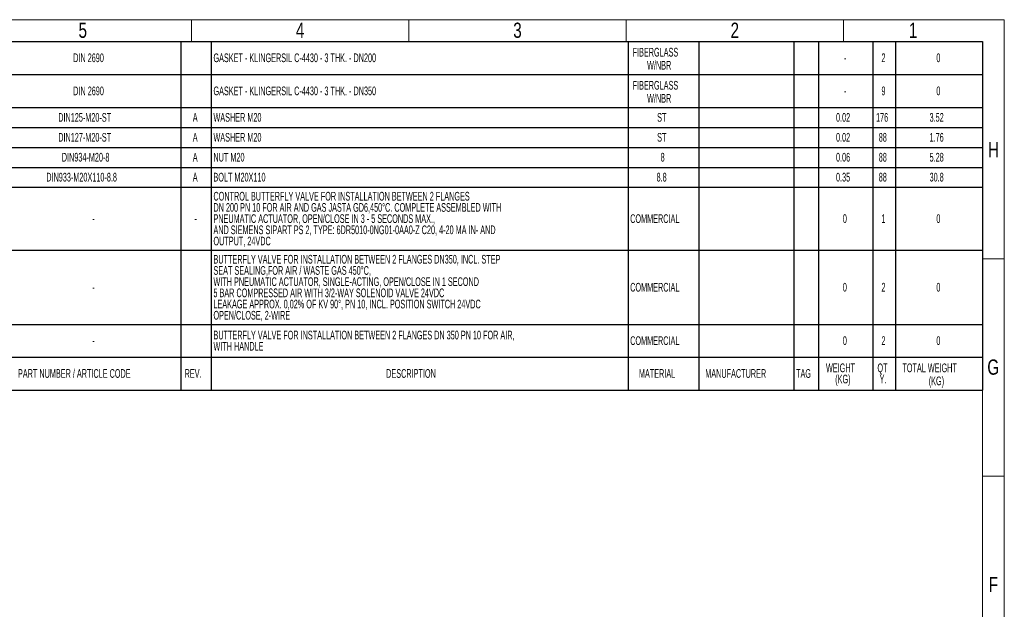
# Model space of a CAD drawing. Header units: millimetres. Extents: x 195 to 7681, y 65 to 5395.
# Tile 80 of 80: x 4712 to 7657, y 3632 to 5395. Entities that reach past the tile are written whole.
import ezdxf

# ---------------------------------------------------------------- set-up
doc = ezdxf.new("R2010")
doc.units = ezdxf.units.MM
doc.layers.add('COTAS', color=1, linetype='Continuous')
doc.styles.add('SLDTEXTSTYLE3', font='TXT', dxfattribs={"width": 0.75})
doc.styles.add('SLDTEXTSTYLE4', font='TXT', dxfattribs={"width": 0.605})

# ---------------------------------------------------------------- blocks, each defined once
blk = doc.blocks.new('SW_TABLEANNOTATION_0')
at = {"layer": 'COTAS', "color": 0, "ltscale": 13}
for p, q in [((91, 944), (611, 944)), ((611, 944), (611, 845.1)), ((611, 944), (702, 944)), ((702, 944), (702, 845.1)), ((702, 944), (1948.3, 944)), ((1948.3, 944), (1948.3, 845.1)), ((1948.3, 944), (2159.8, 944)), ((2159.8, 944), (2159.8, 845.1)), ((2159.8, 944), (2444.4, 944)), ((2444.4, 944), (2444.4, 845.1)), ((2444.4, 944), (2517.6, 944)), ((2517.6, 944), (2517.6, 845.1)), ((2517.6, 944), (2680.3, 944)), ((2680.3, 944), (2680.3, 845.1)), ((2680.3, 944), (2748.7, 944)), ((2748.7, 944), (2748.7, 845.1)), ((2748.7, 944), (3008.7, 944)), ((3008.7, 944), (3008.7, 845.1)), ((91, 845.1), (611, 845.1)), ((611, 845.1), (611, 746.2)), ((611, 845.1), (702, 845.1)), ((702, 845.1), (702, 746.2)), ((702, 845.1), (1948.3, 845.1)), ((1948.3, 845.1), (1948.3, 746.2)), ((1948.3, 845.1), (2159.8, 845.1)), ((2159.8, 845.1), (2159.8, 746.2)), ((2159.8, 845.1), (2444.4, 845.1)), ((2444.4, 845.1), (2444.4, 746.2)), ((2444.4, 845.1), (2517.6, 845.1)), ((2517.6, 845.1), (2517.6, 746.2)), ((2517.6, 845.1), (2680.3, 845.1)), ((2680.3, 845.1), (2680.3, 746.2)), ((2680.3, 845.1), (2748.7, 845.1)), ((2748.7, 845.1), (2748.7, 746.2)), ((2748.7, 845.1), (3008.7, 845.1)), ((3008.7, 845.1), (3008.7, 746.2)), ((91, 746.2), (611, 746.2)), ((611, 746.2), (611, 686.6)), ((611, 746.2), (702, 746.2)), ((702, 746.2), (702, 686.6)), ((702, 746.2), (1948.3, 746.2)), ((1948.3, 746.2), (1948.3, 686.6)), ((1948.3, 746.2), (2159.8, 746.2)), ((2159.8, 746.2), (2159.8, 686.6)), ((2159.8, 746.2), (2444.4, 746.2)), ((2444.4, 746.2), (2444.4, 686.6)), ((2444.4, 746.2), (2517.6, 746.2)), ((2517.6, 746.2), (2517.6, 686.6)), ((2517.6, 746.2), (2680.3, 746.2)), ((2680.3, 746.2), (2680.3, 686.6)), ((2680.3, 746.2), (2748.7, 746.2)), ((2748.7, 746.2), (2748.7, 686.6)), ((2748.7, 746.2), (3008.7, 746.2)), ((3008.7, 746.2), (3008.7, 686.6)), ((91, 686.6), (611, 686.6)), ((611, 686.6), (611, 627)), ((611, 686.6), (702, 686.6)), ((702, 686.6), (702, 627)), ((702, 686.6), (1948.3, 686.6)), ((1948.3, 686.6), (1948.3, 627)), ((1948.3, 686.6), (2159.8, 686.6)), ((2159.8, 686.6), (2159.8, 627)), ((2159.8, 686.6), (2444.4, 686.6)), ((2444.4, 686.6), (2444.4, 627)), ((2444.4, 686.6), (2517.6, 686.6)), ((2517.6, 686.6), (2517.6, 627)), ((2517.6, 686.6), (2680.3, 686.6)), ((2680.3, 686.6), (2680.3, 627)), ((2680.3, 686.6), (2748.7, 686.6)), ((2748.7, 686.6), (2748.7, 627)), ((2748.7, 686.6), (3008.7, 686.6)), ((3008.7, 686.6), (3008.7, 627)), ((91, 627), (611, 627)), ((611, 627), (611, 567.4)), ((611, 627), (702, 627)), ((702, 627), (702, 567.4)), ((702, 627), (1948.3, 627)), ((1948.3, 627), (1948.3, 567.4)), ((1948.3, 627), (2159.8, 627)), ((2159.8, 627), (2159.8, 567.4)), ((2159.8, 627), (2444.4, 627)), ((2444.4, 627), (2444.4, 567.4)), ((2444.4, 627), (2517.6, 627)), ((2517.6, 627), (2517.6, 567.4)), ((2517.6, 627), (2680.3, 627)), ((2680.3, 627), (2680.3, 567.4)), ((2680.3, 627), (2748.7, 627)), ((2748.7, 627), (2748.7, 567.4)), ((2748.7, 627), (3008.7, 627)), ((3008.7, 627), (3008.7, 567.4)), ((91, 567.4), (611, 567.4)), ((611, 567.4), (611, 507.8)), ((611, 567.4), (702, 567.4)), ((702, 567.4), (702, 507.8)), ((702, 567.4), (1948.3, 567.4)), ((1948.3, 567.4), (1948.3, 507.8)), ((1948.3, 567.4), (2159.8, 567.4)), ((2159.8, 567.4), (2159.8, 507.8)), ((2159.8, 567.4), (2444.4, 567.4)), ((2444.4, 567.4), (2444.4, 507.8)), ((2444.4, 567.4), (2517.6, 567.4)), ((2517.6, 567.4), (2517.6, 507.8)), ((2517.6, 567.4), (2680.3, 567.4)), ((2680.3, 567.4), (2680.3, 507.8)), ((2680.3, 567.4), (2748.7, 567.4)), ((2748.7, 567.4), (2748.7, 507.8)), ((2748.7, 567.4), (3008.7, 567.4)), ((3008.7, 567.4), (3008.7, 507.8)), ((91, 507.8), (611, 507.8)), ((611, 507.8), (611, 319.3)), ((611, 507.8), (702, 507.8)), ((702, 507.8), (702, 319.3)), ((702, 507.8), (1948.3, 507.8)), ((1948.3, 507.8), (1948.3, 319.3)), ((1948.3, 507.8), (2159.8, 507.8)), ((2159.8, 507.8), (2159.8, 319.3)), ((2159.8, 507.8), (2444.4, 507.8)), ((2444.4, 507.8), (2444.4, 319.3)), ((2444.4, 507.8), (2517.6, 507.8)), ((2517.6, 507.8), (2517.6, 319.3)), ((2517.6, 507.8), (2680.3, 507.8)), ((2680.3, 507.8), (2680.3, 319.3)), ((2680.3, 507.8), (2748.7, 507.8)), ((2748.7, 507.8), (2748.7, 319.3)), ((2748.7, 507.8), (3008.7, 507.8)), ((3008.7, 507.8), (3008.7, 319.3)), ((91, 319.3), (611, 319.3)), ((611, 319.3), (611, 97.3)), ((611, 319.3), (702, 319.3)), ((702, 319.3), (702, 97.3)), ((702, 319.3), (1948.3, 319.3)), ((1948.3, 319.3), (1948.3, 97.3)), ((1948.3, 319.3), (2159.8, 319.3)), ((2159.8, 319.3), (2159.8, 97.3)), ((2159.8, 319.3), (2444.4, 319.3)), ((2444.4, 319.3), (2444.4, 97.3)), ((2444.4, 319.3), (2517.6, 319.3)), ((2517.6, 319.3), (2517.6, 97.3)), ((2517.6, 319.3), (2680.3, 319.3)), ((2680.3, 319.3), (2680.3, 97.3)), ((2680.3, 319.3), (2748.7, 319.3)), ((2748.7, 319.3), (2748.7, 97.3)), ((2748.7, 319.3), (3008.7, 319.3)), ((3008.7, 319.3), (3008.7, 97.3)), ((91, 97.3), (611, 97.3)), ((611, 97.3), (611, 0)), ((611, 97.3), (702, 97.3)), ((702, 97.3), (702, 0)), ((702, 97.3), (1948.3, 97.3)), ((1948.3, 97.3), (1948.3, 0)), ((1948.3, 97.3), (2159.8, 97.3)), ((2159.8, 97.3), (2159.8, 0)), ((2159.8, 97.3), (2444.4, 97.3)), ((2444.4, 97.3), (2444.4, 0)), ((2444.4, 97.3), (2517.6, 97.3)), ((2517.6, 97.3), (2517.6, 0)), ((2517.6, 97.3), (2680.3, 97.3)), ((2680.3, 97.3), (2680.3, 0)), ((2680.3, 97.3), (2748.7, 97.3)), ((2748.7, 97.3), (2748.7, 0)), ((2748.7, 97.3), (3008.7, 97.3)), ((3008.7, 97.3), (3008.7, 0)), ((611, 0), (611, -98.9)), ((702, 0), (702, -98.9)), ((1948.3, 0), (1948.3, -98.9)), ((2159.8, 0), (2159.8, -98.9)), ((2444.4, 0), (2444.4, -98.9)), ((2517.6, 0), (2517.6, -98.9)), ((2680.3, 0), (2680.3, -98.9)), ((2748.7, 0), (2748.7, -98.9)), ((3008.7, 0), (3008.7, -98.9)), ((91, 0), (611, 0)), ((611, 0), (702, 0)), ((702, 0), (1948.3, 0)), ((1948.3, 0), (2159.8, 0)), ((2159.8, 0), (2444.4, 0)), ((2444.4, 0), (2517.6, 0)), ((2517.6, 0), (2680.3, 0)), ((2680.3, 0), (2748.7, 0)), ((2748.7, 0), (3008.7, 0)), ((91, -98.9), (611, -98.9)), ((611, -98.9), (702, -98.9)), ((702, -98.9), (1948.3, -98.9)), ((1948.3, -98.9), (2159.8, -98.9)), ((2159.8, -98.9), (2444.4, -98.9)), ((2444.4, -98.9), (2517.6, -98.9)), ((2517.6, -98.9), (2680.3, -98.9)), ((2680.3, -98.9), (2748.7, -98.9)), ((2748.7, -98.9), (3008.7, -98.9))]:
    blk.add_line(p, q, dxfattribs=at)
at = {"layer": 'COTAS', "color": 0, "ltscale": 13, "char_height": 26, "attachment_point": 1, "style": 'SLDTEXTSTYLE4'}
for s, insert in [('FIBERGLASS', (1962.1, 924.8)), ('DIN 2690', (289.1, 908.1)), ('GASKET - KLINGERSIL C-4430 - 3 THK. - DN200', (708.5, 908.1)), ('W/NBR', (2005.3, 885.8)), ('-', (2594.1, 908.1)), ('2', (2706.3, 908.1)), ('0', (2870.5, 908.1)), ('FIBERGLASS', (1962.1, 825.9)), ('DIN 2690', (289.1, 809.1)), ('GASKET - KLINGERSIL C-4430 - 3 THK. - DN350', (708.5, 809.1)), ('9', (2706.3, 809.1)), ('0', (2870.5, 809.1)), ('W/NBR', (2005.3, 786.9)), ('-', (2594.1, 809.1)), ('DIN125-M20-ST', (244.4, 729.9)), ('A', (646.7, 729.9)), ('WASHER M20', (708.5, 729.9)), ('ST', (2035.4, 729.9)), ('0.02', (2570.4, 729.9)), ('176', (2690.1, 729.9)), ('3.52', (2850.2, 729.9)), ('DIN127-M20-ST', (244.4, 670.3)), ('A', (646.7, 670.3)), ('WASHER M20', (708.5, 670.3)), ('ST', (2035.4, 670.3)), ('0.02', (2570.4, 670.3)), ('88', (2698.2, 670.3)), ('1.76', (2850.2, 670.3)), ('DIN934-M20-8', (255, 610.7)), ('A', (646.7, 610.7)), ('NUT M20', (708.5, 610.7)), ('8', (2045.9, 610.7)), ('0.06', (2570.4, 610.7)), ('88', (2698.2, 610.7)), ('5.28', (2850.2, 610.7)), ('DIN933-M20X110-8.8', (208.6, 551.1)), ('A', (646.7, 551.1)), ('BOLT M20X110', (708.5, 551.1)), ('8.8', (2033.7, 551.1)), ('0.35', (2570.4, 551.1)), ('88', (2698.2, 551.1)), ('30.8', (2850.2, 551.1)), ('CONTROL BUTTERFLY VALVE FOR INSTALLATION BETWEEN 2 FLANGES', (708.5, 494.1)), ('DN 200 PN 10 FOR AIR AND GAS JASTA GD6,450°C. COMPLETE ASSEMBLED WITH', (708.5, 460.6)), ('-', (346.1, 427.1)), ('-', (651.6, 427.1)), ('PNEUMATIC ACTUATOR, OPEN/CLOSE IN 3 - 5 SECONDS MAX.,', (708.5, 427.1)), ('COMMERCIAL', (1954.8, 427.1)), ('0', (2590.8, 427.1)), ('1', (2706.3, 427.1)), ('0', (2870.5, 427.1)), ('AND SIEMENS SIPART PS 2, TYPE: 6DR5010-0NG01-0AA0-Z C20, 4-20 MA IN- AND', (708.5, 393.6)), ('OUTPUT, 24VDC', (708.5, 360.1)), ('BUTTERFLY VALVE FOR INSTALLATION BETWEEN 2 FLANGES DN350, INCL. STEP', (708.5, 305.6)), ('SEAT SEALING,FOR AIR / WASTE GAS 450°C,', (708.5, 272.1)), ('WITH PNEUMATIC ACTUATOR, SINGLE-ACTING, OPEN/CLOSE IN 1 SECOND', (708.5, 238.6)), ('-', (346.1, 221.9)), ('5 BAR COMPRESSED AIR WITH 3/2-WAY SOLENOID VALVE 24VDC', (708.5, 205.1)), ('COMMERCIAL', (1954.8, 221.9)), ('0', (2590.8, 221.9)), ('2', (2706.3, 221.9)), ('0', (2870.5, 221.9)), ('LEAKAGE APPROX. 0,02% OF KV 90°, PN 10, INCL. POSITION SWITCH 24VDC', (708.5, 171.6)), ('OPEN/CLOSE, 2-WIRE', (708.5, 138.1)), ('BUTTERFLY VALVE FOR INSTALLATION BETWEEN 2 FLANGES DN 350 PN 10 FOR AIR,', (708.5, 78.9)), ('COMMERCIAL', (1954.8, 62.2)), ('0', (2590.8, 62.2)), ('2', (2706.3, 62.2)), ('0', (2870.5, 62.2)), ('-', (346.1, 62.2)), ('WITH HANDLE', (708.5, 45.4)), ('WEIGHT', (2540.4, -19.2)), ('QT', (2694.2, -19.2)), ('TOTAL WEIGHT', (2768.9, -19.2)), ('PART NUMBER / ARTICLE CODE', (124, -36)), ('REV.', (622.3, -36)), ('DESCRIPTION', (1225.1, -36)), ('MATERIAL', (1980.9, -36)), ('MANUFACTURER', (2179.3, -36)), ('TAG', (2450.9, -36)), ('(KG)', (2568, -52.7)), ('Y.', (2700.6, -52.7)), ('(KG)', (2847.8, -58.2))]:
    blk.add_mtext(s, dxfattribs=dict(at, insert=insert))

msp = doc.modelspace()

# ---------------------------------------------------------------- linework, layer by layer
at = {"color": 7, "linetype": 'Continuous', "lineweight": 18, "ltscale": 13}
for p, q in [((195, 5395), (7657, 5395)), ((5226, 5330), (5226, 5395)), ((5226, 5330), (5226, 5395)), ((5876, 5330), (5876, 5395)), ((5876, 5330), (5876, 5395)), ((6526, 5330), (6526, 5395)), ((6526, 5330), (6526, 5395)), ((7176, 5330), (7176, 5395)), ((7176, 5330), (7176, 5395)), ((7657, 5395), (7657, 65)), ((260, 5330), (7592, 5330)), ((7592, 5330), (7592, 130)), ((7592, 4680), (7657, 4680)), ((7592, 4680), (7657, 4680)), ((7592, 4030), (7657, 4030)), ((7592, 4030), (7657, 4030))]:
    msp.add_line(p, q, dxfattribs=at)

# ---------------------------------------------------------------- block references
at = {"layer": 'COTAS', "ltscale": 13}
msp.add_blockref('SW_TABLEANNOTATION_0', (4583.33, 4385.97), dxfattribs=at)

# ---------------------------------------------------------------- texts
at = {"color": 7, "linetype": 'Continuous', "lineweight": 0, "ltscale": 13, "char_height": 45.5, "attachment_point": 2, "style": 'SLDTEXTSTYLE3'}
for s, insert in [('5', (4901.06, 5386.24)), ('4', (5551.06, 5386.24)), ('3', (6201.06, 5386.24)), ('2', (6851.06, 5386.24)), ('1', (7384.06, 5386.24)), ('H', (7624.48, 5028.74)), ('G', (7623.92, 4378.74)), ('F', (7624.15, 3728.74))]:
    msp.add_mtext(s, dxfattribs=dict(at, insert=insert))

doc.saveas('drawing.dxf')
